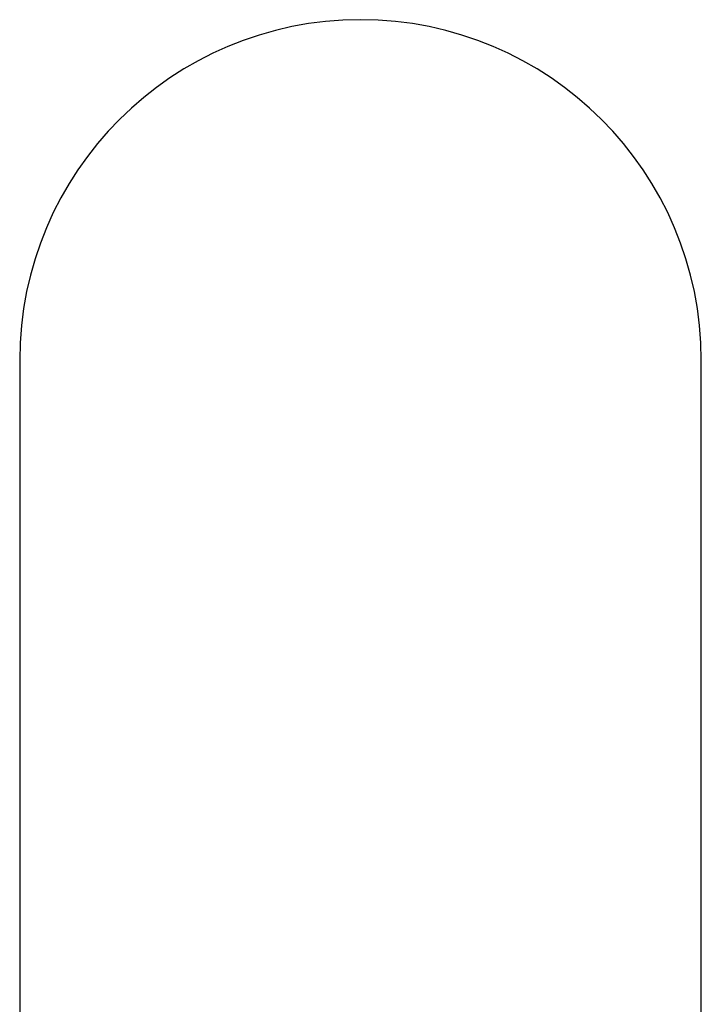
# Model space of a CAD drawing. Header units: millimetres. Extents: x 8 to 706, y 12 to 682.
# Tile 22 of 27: x 337 to 360, y 649 to 682. Entities that reach past the tile are written whole.
import ezdxf

# ---------------------------------------------------------------- set-up
doc = ezdxf.new("R2010")
doc.units = ezdxf.units.MM

msp = doc.modelspace()

# ---------------------------------------------------------------- linework, layer by layer
at = {"color": 7, "linetype": 'Continuous', "lineweight": 30}
for p, q in [((336.733, 670.823), (336.733, 651.084)), ((359.533, 651.084), (359.533, 670.823)), ((336.733, 651.084), (336.733, 639.198)), ((359.533, 639.198), (359.533, 651.084))]:
    msp.add_line(p, q, dxfattribs=at)
for start, end in [(90, 180), (0, 90)]:
    msp.add_arc((348.133, 670.823), 11.4, start, end, dxfattribs=at)

doc.saveas('drawing.dxf')
